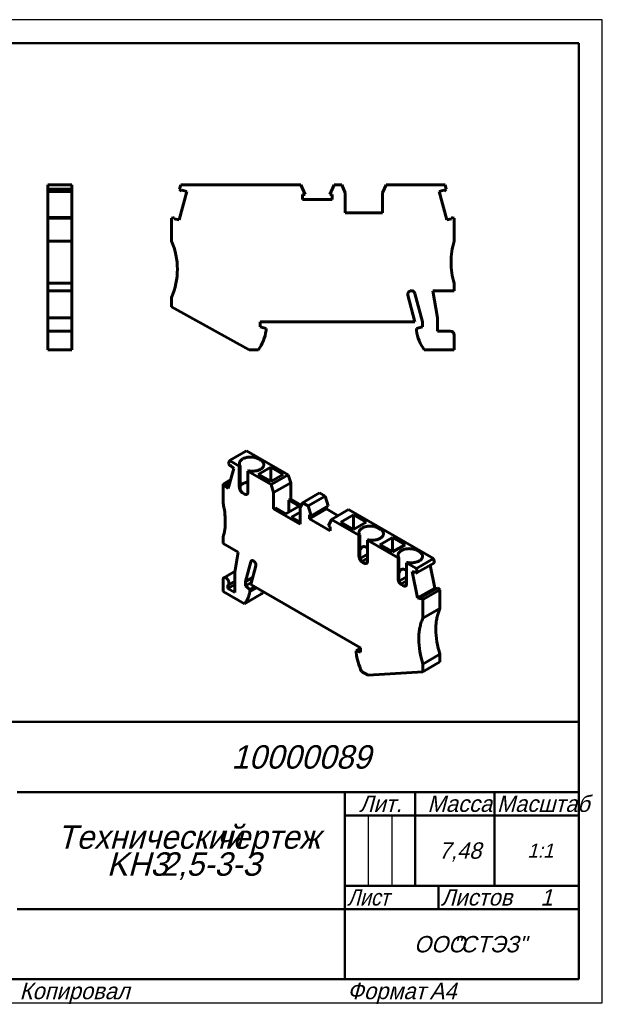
# Model space of a CAD drawing. Header units: millimetres. Extents: x 0 to 297, y 0 to 210.
# Tile 2 of 2: x 173 to 297, y 0 to 210. Entities that reach past the tile are written whole.
import ezdxf

# ---------------------------------------------------------------- set-up
doc = ezdxf.new("R2010")
doc.units = ezdxf.units.MM
doc.styles.add('TextStyle_2', font='T-FLEX Type A.TTF', dxfattribs={"oblique": 15, "height": 3.5})
doc.styles.add('TextStyle_4', font='T-FLEX Type A.TTF', dxfattribs={"width": 0.883061, "oblique": 15, "height": 3.5})
doc.styles.add('TextStyle_6', font='T-FLEX Type A.TTF', dxfattribs={"width": 0.98844, "oblique": 15, "height": 3.5})
doc.styles.add('TextStyle_7', font='T-FLEX Type A.TTF', dxfattribs={"oblique": 15, "height": 5})
doc.styles.add('TextStyle_8', font='T-FLEX Type A.TTF', dxfattribs={"oblique": 15, "height": 3})
doc.styles.add('TextStyle_9', font='T-FLEX Type A.TTF', dxfattribs={"oblique": 15, "height": 3.5})

# ---------------------------------------------------------------- blocks, each defined once
blk = doc.blocks.new('_FR1Страница_1')
at = {"color": 7, "linetype": 'Continuous', "lineweight": 25}
for p, q in [((297, 210), (0, 210)), ((297, 0), (297, 210)), ((247, 40), (247, 25)), ((252, 40), (252, 25)), ((242, 20), (292, 20)), ((262, 20), (262, 20)), ((0, 0), (297, 0))]:
    blk.add_line(p, q, dxfattribs=at)
at = {"color": 7, "linetype": 'Continuous', "lineweight": 50}
for p, q in [((20, 205), (292, 205)), ((292, 205), (292, 5)), ((107, 60), (292, 60)), ((172, 45), (292, 45)), ((242, 45), (242, 5)), ((257, 45), (257, 25)), ((274, 45), (274, 25)), ((242, 40), (292, 40)), ((242, 25), (292, 25)), ((262, 25), (262, 20)), ((172, 20), (292, 20)), ((292, 5), (20, 5))]:
    blk.add_line(p, q, dxfattribs=at)
at = {"color": 7, "oblique": 15}
for s, height, style, p in [('10000089', 5, 'TextStyle_7', (217.77, 50)), ('Лит.', 3.5, 'TextStyle_2', (245.03, 40.76)), ('Масса', 3.5, 'TextStyle_2', (259.65, 40.76)), ('Технический', 5, 'TextStyle_7', (180.55, 32.88)), ('чертеж', 5, 'TextStyle_7', (214.51, 32.88)), ('7,48', 3.5, 'TextStyle_2', (262.03, 30.75)), ('1:1', 3, 'TextStyle_8', (280.99, 31)), ('KH3', 5, 'TextStyle_7', (191.14, 27.12)), ('2,5-3-З', 5, 'TextStyle_7', (202.58, 27.12)), ('Листов', 3.5, 'TextStyle_2', (262.5, 20.75)), ('1', 3.5, 'TextStyle_9', (283.78, 20.75)), ('ООО', 3.5, 'TextStyle_2', (256.78, 10.75)), ('"СТЭЗ"', 3.5, 'TextStyle_2', (265.03, 10.75)), ('Копировал', 3.5, 'TextStyle_2', (172.5, 0.75)), ('Формат', 3.5, 'TextStyle_2', (242.5, 0.75)), ('A4', 3.5, 'TextStyle_2', (260.12, 0.75))]:
    blk.add_text(s, height=height, dxfattribs=dict(at, style=style)).set_placement(p)
for s, style, width, p in [('Масштаб', 'TextStyle_6', 0.98844, (274.5, 40.76)), ('Лист', 'TextStyle_4', 0.883061, (242.5, 20.75))]:
    blk.add_text(s, height=3.5, dxfattribs=dict(at, style=style, width=width)).set_placement(p)
blk = doc.blocks.new('Страница_1')
at = {"color": 7, "linetype": 'Continuous', "lineweight": 60}
for p, q in [((178.536, 174.729), (183.686, 174.729)), ((178.536, 174.729), (178.536, 173.767)), ((183.686, 174.729), (183.686, 173.767)), ((206.936, 174.729), (206.678, 173.767)), ((232.567, 174.729), (206.936, 174.729)), ((233.492, 172.624), (232.567, 174.729)), ((239.686, 174.729), (238.761, 172.624)), ((239.686, 174.729), (241.358, 174.729)), ((241.358, 174.729), (242.076, 173.029)), ((250.076, 173.029), (250.795, 174.729)), ((250.795, 174.729), (263.416, 174.729)), ((263.416, 174.729), (263.674, 173.767)), ((178.536, 173.334), (178.536, 173.767)), ((178.536, 173.767), (183.686, 173.767)), ((183.686, 173.334), (178.536, 173.334)), ((178.536, 173.332), (178.536, 173.32)), ((178.536, 167.752), (178.536, 173.32)), ((178.536, 173.32), (183.686, 173.32)), ((183.686, 173.334), (183.686, 173.767)), ((183.686, 173.332), (183.686, 173.32)), ((183.686, 167.752), (183.686, 173.32)), ((206.578, 167.21), (208.215, 173.32)), ((207.111, 173.334), (206.678, 173.767)), ((207.182, 173.597), (207.111, 173.334)), ((208.215, 173.32), (207.182, 173.597)), ((233.492, 172.624), (232.964, 172.624)), ((232.964, 172.624), (232.964, 171.554)), ((239.289, 172.624), (238.761, 172.624)), ((239.289, 171.554), (239.289, 172.624)), ((242.076, 168.729), (242.076, 173.029)), ((250.076, 173.029), (250.076, 168.729)), ((263.171, 173.597), (262.137, 173.32)), ((263.774, 167.21), (262.137, 173.32)), ((263.241, 173.334), (263.171, 173.597)), ((263.241, 173.334), (263.674, 173.767)), ((232.964, 171.554), (239.289, 171.554)), ((242.076, 168.729), (250.076, 168.729)), ((178.536, 167.75), (178.536, 167.579)), ((178.536, 167.75), (183.686, 167.75)), ((178.536, 162.679), (178.536, 167.579)), ((183.686, 167.579), (178.536, 167.579)), ((183.686, 167.75), (183.686, 167.579)), ((183.686, 162.679), (183.686, 167.579)), ((204.976, 167.579), (205.615, 167.75)), ((204.976, 167.579), (204.976, 162.679)), ((205.615, 167.75), (205.545, 167.487)), ((205.545, 167.487), (206.578, 167.21)), ((263.774, 167.21), (264.808, 167.487)), ((264.808, 167.487), (264.737, 167.75)), ((264.737, 167.75), (265.376, 167.579)), ((265.376, 162.679), (265.376, 167.579)), ((178.536, 158.179), (178.536, 162.679)), ((178.536, 162.679), (183.686, 162.679)), ((183.686, 158.179), (183.686, 162.679)), ((178.536, 153.679), (178.536, 158.179)), ((183.686, 153.679), (183.686, 158.179)), ((178.536, 153.679), (183.686, 153.679)), ((178.536, 152.079), (178.536, 153.679)), ((183.686, 152.079), (183.686, 153.679)), ((265.376, 152.079), (265.376, 153.679)), ((183.686, 152.079), (178.536, 152.079)), ((178.536, 146.341), (178.536, 152.079)), ((183.686, 146.341), (183.686, 152.079)), ((258.576, 145.479), (256.967, 151.486)), ((260.764, 152.079), (265.376, 152.079)), ((261.776, 146.341), (260.764, 152.079)), ((204.976, 150.679), (204.976, 148.679)), ((256.976, 145.479), (255.448, 151.183)), ((204.976, 148.679), (221.559, 139.479)), ((178.536, 143.479), (178.536, 146.341)), ((178.536, 146.341), (183.686, 146.341)), ((183.686, 143.481), (183.686, 146.341)), ((223.876, 145.479), (256.976, 145.479)), ((223.876, 144.379), (223.876, 145.479)), ((258.576, 145.479), (258.576, 144.379)), ((261.776, 143.479), (261.776, 146.341)), ((178.536, 142.579), (178.536, 143.479)), ((179.536, 143.479), (178.536, 143.479)), ((183.686, 143.479), (179.537, 143.479)), ((183.686, 143.479), (183.686, 142.579)), ((225.176, 144.031), (223.876, 144.379)), ((225.176, 143.579), (225.176, 144.031)), ((258.576, 144.379), (257.276, 144.031)), ((257.276, 144.031), (257.276, 143.579)), ((264.476, 143.479), (261.776, 143.479)), ((178.536, 139.479), (178.536, 142.579)), ((183.686, 139.479), (183.686, 142.579)), ((265.376, 139.479), (265.376, 142.579)), ((183.686, 139.479), (178.536, 139.479)), ((221.559, 139.479), (223.517, 139.479)), ((258.935, 139.479), (265.376, 139.479)), ((220.998, 117.928), (217.357, 115.825)), ((229.923, 112.775), (220.998, 117.928)), ((217.357, 115.825), (217.174, 115.145)), ((219.453, 114.615), (217.357, 115.825)), ((223.979, 115.921), (223.554, 116.166)), ((217.103, 109.833), (218.261, 114.153)), ((217.48, 114.615), (217.174, 115.145)), ((217.48, 114.615), (217.53, 114.801)), ((217.48, 114.615), (217.637, 114.705)), ((217.53, 114.801), (218.261, 114.153)), ((219.607, 114.704), (219.453, 114.615)), ((219.453, 110.124), (219.453, 114.615)), ((219.607, 110.213), (219.607, 114.704)), ((221.292, 113.554), (221.446, 113.643)), ((223.466, 112.87), (226.153, 114.421)), ((226.153, 114.421), (226.153, 111.318)), ((226.153, 114.421), (228.84, 112.87)), ((215.971, 110.788), (217.613, 111.736)), ((221.292, 113.554), (221.292, 109.063)), ((226.281, 110.673), (221.292, 113.554)), ((226.153, 111.318), (223.466, 112.87)), ((228.84, 112.87), (226.153, 111.318)), ((226.281, 110.673), (229.923, 112.775)), ((230.431, 111.094), (229.923, 112.775)), ((215.971, 106.787), (215.971, 110.788)), ((216.422, 110.667), (215.971, 110.788)), ((216.373, 110.481), (217.443, 111.098)), ((216.373, 110.481), (216.422, 110.667)), ((217.103, 109.833), (216.373, 110.481)), ((217.492, 111.284), (216.422, 110.667)), ((226.789, 108.991), (226.281, 110.673)), ((230.431, 111.094), (226.789, 108.991)), ((230.431, 111.094), (230.431, 107.583)), ((220.584, 108.655), (220.16, 108.9)), ((226.789, 105.481), (226.789, 108.991)), ((230.431, 107.583), (230.024, 107.348)), ((230.024, 107.348), (230.024, 104.776)), ((232.252, 106.062), (230.024, 107.348)), ((232.7, 106.273), (230.431, 107.583)), ((232.954, 106.82), (236.596, 108.923)), ((234.136, 106.138), (237.778, 108.24)), ((237.778, 108.24), (236.596, 108.923)), ((237.778, 108.24), (238.432, 106.144)), ((227.196, 105.715), (226.789, 105.481)), ((232.446, 102.215), (226.789, 105.481)), ((229.423, 104.429), (227.196, 105.715)), ((232.252, 106.062), (229.423, 104.429)), ((232.954, 106.82), (232.446, 105.725)), ((232.446, 102.215), (232.446, 105.725)), ((234.136, 106.138), (232.954, 106.82)), ((234.136, 106.138), (234.791, 104.041)), ((234.417, 103.383), (238.059, 105.486)), ((238.432, 106.144), (234.791, 104.041)), ((238.059, 105.486), (238.059, 105.928)), ((240.567, 104.038), (238.059, 105.486)), ((239.171, 103.231), (242.812, 105.334)), ((242.812, 105.334), (260.935, 94.87)), ((230.625, 103.735), (232.446, 104.786)), ((230.625, 103.735), (232.446, 102.684)), ((234.417, 104.257), (234.791, 104.041)), ((234.417, 103.383), (234.417, 104.257)), ((238.89, 100.801), (234.417, 103.383)), ((238.516, 101.89), (239.171, 103.231)), ((239.171, 103.231), (245.015, 99.857)), ((241.144, 102.664), (243.831, 104.215)), ((243.831, 101.112), (243.831, 104.215)), ((243.831, 104.215), (246.518, 102.664)), ((238.516, 101.89), (238.89, 101.675)), ((238.89, 101.675), (238.89, 100.801)), ((243.831, 101.112), (241.144, 102.664)), ((246.518, 102.664), (243.831, 101.112)), ((249.116, 101.408), (249.541, 101.163)), ((215.971, 98.132), (215.971, 99.438)), ((245.169, 99.946), (245.015, 99.857)), ((245.015, 99.857), (245.015, 95.366)), ((245.169, 99.946), (245.169, 95.455)), ((246.854, 98.795), (247.008, 98.885)), ((252.174, 99.398), (249.487, 97.846)), ((252.174, 99.398), (252.174, 96.295)), ((254.861, 97.846), (252.174, 99.398)), ((219.232, 96.249), (215.971, 98.132)), ((253.359, 95.04), (246.854, 98.795)), ((246.854, 94.305), (246.854, 98.795)), ((249.487, 97.846), (252.174, 96.295)), ((252.174, 96.295), (254.861, 97.846)), ((218.516, 91.977), (219.232, 96.249)), ((245.243, 94.889), (246.854, 95.819)), ((245.271, 94.792), (245.298, 94.77)), ((246.854, 94.967), (245.592, 94.239)), ((253.513, 95.129), (253.359, 95.04)), ((253.359, 95.04), (253.359, 90.549)), ((253.513, 95.129), (253.513, 90.638)), ((260.935, 94.87), (257.294, 92.768)), ((257.46, 96.591), (257.884, 96.346)), ((260.935, 94.87), (261.118, 93.979)), ((220.779, 89.967), (221.917, 94.215)), ((221.91, 89.314), (222.991, 93.347)), ((245.722, 94.141), (246.146, 93.896)), ((246.839, 94.154), (246.289, 93.836)), ((255.197, 93.978), (255.352, 94.067)), ((255.197, 89.487), (255.197, 93.978)), ((257.294, 92.768), (255.197, 93.978)), ((257.294, 92.768), (257.476, 91.876)), ((257.476, 91.876), (261.118, 93.979)), ((261.189, 88.585), (260.194, 93.446)), ((218.548, 92.168), (216.157, 90.787)), ((218.516, 87.599), (218.516, 91.977)), ((222.324, 90.859), (220.779, 89.967)), ((253.587, 90.072), (255.197, 91.001)), ((257.547, 86.482), (256.39, 92.139)), ((256.39, 92.139), (257.12, 91.943)), ((257.12, 91.943), (257.17, 91.7)), ((257.17, 91.7), (257.476, 91.876)), ((215.971, 87.844), (215.971, 90.375)), ((218.516, 89.314), (217.031, 88.457)), ((217.031, 89.215), (217.031, 88.457)), ((217.031, 88.457), (218.516, 87.599)), ((217.057, 89.228), (218.516, 90.071)), ((220.779, 89.967), (220.779, 89.069)), ((220.779, 89.069), (222.04, 89.797)), ((220.779, 89.069), (221.698, 88.254)), ((221.698, 88.254), (222.722, 88.845)), ((223.042, 88.661), (221.698, 87.885)), ((245.316, 75.801), (221.91, 89.314)), ((253.615, 89.975), (253.642, 89.952)), ((255.197, 90.149), (253.936, 89.421)), ((254.066, 89.324), (254.49, 89.079)), ((255.183, 89.336), (254.633, 89.019)), ((261.189, 88.585), (257.547, 86.482)), ((258.228, 86.53), (261.87, 88.633)), ((261.597, 88.475), (261.189, 88.585)), ((262.321, 88.232), (261.87, 88.633)), ((220.525, 85.215), (215.971, 87.844)), ((220.525, 85.215), (224.167, 87.317)), ((221.698, 88.254), (221.698, 87.885)), ((258.278, 86.287), (257.547, 86.482)), ((258.68, 86.129), (258.228, 86.53)), ((258.228, 86.53), (258.278, 86.287)), ((258.68, 86.129), (262.321, 88.232)), ((262.321, 88.232), (262.321, 84.231)), ((258.68, 86.129), (258.68, 82.129)), ((262.321, 84.231), (258.68, 82.129)), ((245.316, 74.903), (245.316, 75.801)), ((244.396, 75.149), (245.316, 75.68)), ((244.396, 74.78), (244.396, 75.149)), ((244.396, 75.149), (245.316, 74.903)), ((262.321, 74.433), (258.68, 72.331)), ((262.321, 74.433), (262.321, 72.8)), ((262.321, 72.8), (258.68, 70.698)), ((258.68, 72.331), (258.68, 70.698)), ((246.954, 69.956), (245.569, 70.755)), ((258.68, 70.698), (246.954, 69.956))]:
    blk.add_line(p, q, dxfattribs=at)
at = {"color": 7, "lineweight": 60, "flags": 128}
for points in [[(219.607, 114.704), (219.563, 114.779), (219.527, 114.855), (219.498, 114.932), (219.477, 115.011), (219.463, 115.089), (219.457, 115.168), (219.46, 115.247), (219.469, 115.326), (219.487, 115.404), (219.512, 115.482), (219.545, 115.559), (219.586, 115.634), (219.634, 115.708), (219.689, 115.781), (219.751, 115.851), (219.82, 115.919), (219.896, 115.985), (219.978, 116.048), (220.066, 116.109), (220.16, 116.166)], [(220.16, 116.166), (220.258, 116.22), (220.361, 116.27), (220.468, 116.317), (220.58, 116.36), (220.696, 116.399), (220.816, 116.435), (220.939, 116.467), (221.065, 116.495), (221.193, 116.518), (221.323, 116.538), (221.455, 116.553), (221.589, 116.564), (221.723, 116.57), (221.857, 116.572), (221.992, 116.57), (222.126, 116.564), (222.259, 116.553), (222.391, 116.538), (222.522, 116.518), (222.65, 116.495), (222.776, 116.467), (222.899, 116.435), (223.018, 116.399), (223.134, 116.36), (223.246, 116.317), (223.354, 116.27), (223.457, 116.22), (223.554, 116.166)], [(223.979, 113.962), (224.071, 114.018), (224.158, 114.078), (224.239, 114.14), (224.314, 114.204), (224.382, 114.271), (224.444, 114.34), (224.499, 114.411), (224.547, 114.484), (224.588, 114.558), (224.621, 114.633), (224.648, 114.71), (224.666, 114.787), (224.678, 114.864), (224.682, 114.942), (224.678, 115.019), (224.666, 115.097), (224.648, 115.174), (224.621, 115.25), (224.588, 115.325), (224.547, 115.399), (224.499, 115.472), (224.444, 115.543), (224.382, 115.612), (224.314, 115.679), (224.239, 115.744), (224.158, 115.806), (224.071, 115.865), (223.979, 115.921)], [(221.446, 113.643), (221.576, 113.617), (221.708, 113.596), (221.841, 113.58), (221.977, 113.567), (222.113, 113.559), (222.25, 113.556), (222.386, 113.557), (222.523, 113.563), (222.659, 113.573), (222.793, 113.588), (222.926, 113.607), (223.057, 113.63), (223.185, 113.658), (223.311, 113.69), (223.432, 113.726), (223.551, 113.766), (223.665, 113.809), (223.774, 113.857), (223.879, 113.908), (223.979, 113.962)], [(219.453, 110.124), (219.455, 110.059), (219.462, 109.992), (219.473, 109.922), (219.488, 109.852), (219.507, 109.781), (219.53, 109.709), (219.557, 109.638), (219.588, 109.566), (219.623, 109.496), (219.66, 109.427), (219.701, 109.36), (219.745, 109.295), (219.791, 109.233), (219.839, 109.174), (219.89, 109.118), (219.942, 109.066), (219.995, 109.017), (220.05, 108.974), (220.105, 108.934), (220.16, 108.9)], [(219.607, 110.36), (219.64, 110.41), (219.695, 110.481), (219.757, 110.55), (219.825, 110.617), (219.9, 110.681), (219.981, 110.743), (220.068, 110.803), (220.16, 110.859)], [(219.607, 110.213), (219.608, 110.158), (219.611, 110.1), (219.615, 110.041), (219.621, 109.98), (219.629, 109.917), (219.638, 109.854), (219.652, 109.777), (219.668, 109.699), (219.688, 109.622), (219.71, 109.546), (219.735, 109.471), (219.764, 109.398), (219.795, 109.327), (219.83, 109.259), (219.868, 109.194), (219.91, 109.133), (219.947, 109.085), (219.986, 109.04), (220.027, 108.999), (220.069, 108.962), (220.114, 108.929), (220.16, 108.9)], [(220.16, 110.859), (220.258, 110.913), (220.361, 110.963), (220.468, 111.009), (220.58, 111.053), (220.696, 111.092), (220.816, 111.128), (220.939, 111.16), (221.065, 111.187), (221.193, 111.211), (221.292, 111.226)], [(220.584, 108.655), (220.636, 108.627), (220.687, 108.604), (220.737, 108.586), (220.787, 108.572), (220.835, 108.563), (220.882, 108.559), (220.928, 108.559), (220.972, 108.564), (221.013, 108.574), (221.053, 108.589), (221.09, 108.608), (221.125, 108.632), (221.156, 108.661), (221.185, 108.693), (221.21, 108.73), (221.232, 108.77), (221.251, 108.814), (221.267, 108.862), (221.278, 108.913), (221.286, 108.966)], [(245.169, 99.946), (245.125, 100.021), (245.089, 100.097), (245.06, 100.174), (245.039, 100.252), (245.025, 100.331), (245.019, 100.41), (245.021, 100.489), (245.031, 100.568), (245.049, 100.646), (245.074, 100.724), (245.107, 100.801), (245.148, 100.876), (245.196, 100.95), (245.251, 101.023), (245.313, 101.093), (245.382, 101.161), (245.458, 101.227), (245.54, 101.29), (245.628, 101.351), (245.722, 101.408)], [(245.722, 101.408), (245.82, 101.462), (245.923, 101.512), (246.03, 101.559), (246.142, 101.602), (246.258, 101.641), (246.378, 101.677), (246.501, 101.709), (246.627, 101.736), (246.755, 101.76), (246.885, 101.779), (247.017, 101.795), (247.15, 101.805), (247.285, 101.812), (247.419, 101.814), (247.554, 101.812), (247.688, 101.805), (247.821, 101.795), (247.953, 101.779), (248.084, 101.76), (248.212, 101.736), (248.338, 101.709), (248.461, 101.677), (248.58, 101.641), (248.696, 101.602), (248.808, 101.559), (248.916, 101.512), (249.018, 101.462), (249.116, 101.408)], [(249.541, 99.204), (249.633, 99.26), (249.72, 99.32), (249.801, 99.382), (249.876, 99.446), (249.944, 99.513), (250.006, 99.582), (250.061, 99.653), (250.109, 99.726), (250.15, 99.8), (250.183, 99.875), (250.21, 99.951), (250.228, 100.028), (250.24, 100.106), (250.243, 100.183), (250.24, 100.261), (250.228, 100.339), (250.21, 100.416), (250.183, 100.492), (250.15, 100.567), (250.109, 100.641), (250.061, 100.714), (250.006, 100.785), (249.944, 100.854), (249.876, 100.921), (249.801, 100.985), (249.72, 101.047), (249.633, 101.107), (249.541, 101.163)], [(247.008, 98.885), (247.137, 98.859), (247.269, 98.838), (247.403, 98.821), (247.538, 98.809), (247.675, 98.801), (247.812, 98.798), (247.948, 98.799), (248.085, 98.805), (248.221, 98.815), (248.355, 98.83), (248.488, 98.849), (248.619, 98.872), (248.747, 98.9), (248.872, 98.932), (248.994, 98.968), (249.113, 99.007), (249.227, 99.051), (249.336, 99.099), (249.441, 99.149), (249.541, 99.204)], [(245.722, 97.348), (245.668, 97.314), (245.616, 97.274), (245.566, 97.228), (245.517, 97.177), (245.47, 97.121), (245.424, 97.058), (245.381, 96.991), (245.34, 96.917), (245.302, 96.838), (245.265, 96.754), (245.231, 96.665), (245.199, 96.571), (245.169, 96.468)], [(246.854, 97.1), (246.827, 97.121), (246.746, 97.182), (246.665, 97.236), (246.586, 97.284), (246.507, 97.325), (246.433, 97.359), (246.361, 97.387), (246.29, 97.409), (246.22, 97.425), (246.151, 97.435), (246.085, 97.44), (246.02, 97.438), (245.956, 97.431), (245.895, 97.419), (245.835, 97.4), (245.778, 97.377), (245.722, 97.348)], [(254.066, 96.591), (254.164, 96.644), (254.267, 96.694), (254.374, 96.741), (254.486, 96.784), (254.602, 96.824), (254.722, 96.86), (254.845, 96.891), (254.97, 96.919), (255.099, 96.943), (255.229, 96.962), (255.361, 96.977), (255.494, 96.988), (255.628, 96.995), (255.763, 96.997), (255.898, 96.995), (256.032, 96.988), (256.165, 96.977), (256.297, 96.962), (256.427, 96.943), (256.556, 96.919), (256.681, 96.891), (256.804, 96.86), (256.924, 96.824), (257.04, 96.784), (257.152, 96.741), (257.259, 96.694), (257.362, 96.644), (257.46, 96.591)], [(245.722, 94.141), (245.671, 94.173), (245.62, 94.209), (245.57, 94.249), (245.52, 94.292), (245.472, 94.339), (245.424, 94.389), (245.379, 94.442), (245.335, 94.498), (245.293, 94.557), (245.254, 94.617), (245.216, 94.679), (245.182, 94.743), (245.15, 94.807), (245.122, 94.873), (245.096, 94.939), (245.074, 95.005), (245.055, 95.071), (245.04, 95.136), (245.028, 95.201), (245.02, 95.264)], [(245.172, 95.351), (245.177, 95.285), (245.183, 95.218), (245.192, 95.148), (245.203, 95.078), (245.216, 95.007), (245.232, 94.935), (245.25, 94.864), (245.27, 94.794), (245.293, 94.725), (245.319, 94.657), (245.347, 94.591), (245.378, 94.527), (245.412, 94.465), (245.449, 94.407), (245.488, 94.352), (245.53, 94.301), (245.575, 94.254), (245.622, 94.212), (245.671, 94.174), (245.722, 94.141)], [(245.298, 94.77), (245.361, 94.642), (245.425, 94.515), (245.491, 94.389), (245.548, 94.283)], [(253.513, 95.129), (253.469, 95.204), (253.433, 95.28), (253.404, 95.357), (253.383, 95.435), (253.369, 95.514), (253.363, 95.593), (253.365, 95.672), (253.375, 95.751), (253.393, 95.829), (253.418, 95.907), (253.451, 95.983), (253.492, 96.059), (253.54, 96.133), (253.595, 96.205), (253.657, 96.276), (253.726, 96.344), (253.802, 96.41), (253.884, 96.473), (253.972, 96.533), (254.066, 96.591)], [(257.884, 94.386), (257.977, 94.443), (258.064, 94.502), (258.145, 94.564), (258.219, 94.629), (258.288, 94.696), (258.35, 94.765), (258.405, 94.836), (258.453, 94.909), (258.494, 94.983), (258.527, 95.058), (258.553, 95.134), (258.572, 95.211), (258.584, 95.288), (258.587, 95.366), (258.584, 95.444), (258.572, 95.521), (258.553, 95.598), (258.527, 95.674), (258.494, 95.75), (258.453, 95.824), (258.405, 95.896), (258.35, 95.967), (258.288, 96.036), (258.219, 96.103), (258.145, 96.168), (258.064, 96.23), (257.977, 96.289), (257.884, 96.346)], [(222.626, 94.262), (222.589, 94.294), (222.552, 94.324), (222.515, 94.351), (222.477, 94.375), (222.44, 94.397), (222.402, 94.415), (222.365, 94.43), (222.328, 94.443), (222.292, 94.452), (222.256, 94.458), (222.221, 94.46), (222.188, 94.46), (222.156, 94.456), (222.125, 94.449), (222.095, 94.439), (222.067, 94.425), (222.041, 94.409), (222.017, 94.389), (221.995, 94.367), (221.975, 94.342), (221.957, 94.314), (221.941, 94.283), (221.928, 94.25), (221.917, 94.215)], [(223.008, 93.485), (223.006, 93.534), (223.001, 93.584), (222.992, 93.636), (222.98, 93.689), (222.965, 93.742), (222.947, 93.796), (222.925, 93.849), (222.901, 93.902), (222.874, 93.954), (222.844, 94.004), (222.812, 94.053), (222.778, 94.1), (222.742, 94.145), (222.705, 94.187), (222.666, 94.226), (222.626, 94.262)], [(246.854, 94.305), (246.851, 94.242), (246.845, 94.182), (246.834, 94.125), (246.819, 94.072), (246.8, 94.023), (246.776, 93.979), (246.749, 93.938), (246.718, 93.903), (246.684, 93.872), (246.646, 93.847), (246.606, 93.827), (246.562, 93.812), (246.516, 93.803), (246.467, 93.8), (246.417, 93.802), (246.365, 93.81), (246.311, 93.824), (246.257, 93.843), (246.202, 93.867), (246.146, 93.896)], [(246.678, 93.868), (246.67, 93.864), (246.615, 93.843), (246.558, 93.827), (246.5, 93.818), (246.441, 93.815), (246.391, 93.817), (246.341, 93.824), (246.292, 93.835), (246.242, 93.851), (246.194, 93.872), (246.146, 93.896)], [(255.197, 92.283), (255.171, 92.304), (255.09, 92.364), (255.009, 92.418), (254.929, 92.466), (254.851, 92.508), (254.777, 92.542), (254.705, 92.569), (254.633, 92.591), (254.564, 92.607), (254.495, 92.618), (254.428, 92.622), (254.363, 92.621), (254.3, 92.614), (254.239, 92.601), (254.179, 92.583), (254.122, 92.559), (254.066, 92.531)], [(255.352, 94.067), (255.481, 94.042), (255.613, 94.021), (255.747, 94.004), (255.882, 93.992), (256.019, 93.984), (256.155, 93.981), (256.292, 93.982), (256.429, 93.988), (256.565, 93.998), (256.699, 94.012), (256.832, 94.031), (256.963, 94.055), (257.091, 94.082), (257.216, 94.114), (257.338, 94.15), (257.456, 94.19), (257.571, 94.234), (257.68, 94.281), (257.785, 94.332), (257.884, 94.386)], [(217.243, 89.64), (217.241, 89.699), (217.236, 89.76), (217.226, 89.822), (217.212, 89.886), (217.195, 89.95), (217.174, 90.014), (217.15, 90.079), (217.122, 90.143), (217.091, 90.206), (217.057, 90.268), (217.02, 90.328), (216.981, 90.386), (216.94, 90.442), (216.896, 90.496), (216.851, 90.546), (216.804, 90.593), (216.756, 90.637), (216.707, 90.676), (216.657, 90.712), (216.607, 90.743), (216.557, 90.769), (216.507, 90.791), (216.458, 90.808), (216.41, 90.82), (216.363, 90.827), (216.318, 90.829), (216.275, 90.826), (216.233, 90.818), (216.194, 90.805), (216.157, 90.787), (216.123, 90.765), (216.092, 90.737), (216.064, 90.705), (216.04, 90.669), (216.019, 90.629), (216.002, 90.584), (215.988, 90.537), (215.978, 90.486), (215.973, 90.432), (215.971, 90.375)], [(254.066, 92.531), (254.012, 92.496), (253.96, 92.457), (253.909, 92.411), (253.86, 92.36), (253.813, 92.303), (253.768, 92.241), (253.725, 92.173), (253.684, 92.1), (253.646, 92.021), (253.609, 91.937), (253.575, 91.848), (253.543, 91.753), (253.513, 91.65)], [(253.516, 90.534), (253.521, 90.468), (253.527, 90.4), (253.536, 90.331), (253.547, 90.26), (253.56, 90.189), (253.576, 90.118), (253.594, 90.047), (253.614, 89.977), (253.637, 89.907), (253.663, 89.839), (253.691, 89.773), (253.722, 89.709), (253.756, 89.648), (253.793, 89.59), (253.832, 89.535), (253.874, 89.484), (253.919, 89.437), (253.966, 89.394), (254.015, 89.357), (254.066, 89.324)], [(217.031, 89.215), (217.063, 89.232), (217.093, 89.253), (217.121, 89.278), (217.146, 89.306), (217.168, 89.338), (217.188, 89.372), (217.205, 89.411), (217.219, 89.451), (217.229, 89.495), (217.237, 89.541), (217.242, 89.59), (217.243, 89.64)], [(254.066, 89.324), (254.015, 89.356), (253.964, 89.392), (253.914, 89.431), (253.864, 89.475), (253.815, 89.522), (253.768, 89.572), (253.723, 89.625), (253.679, 89.681), (253.637, 89.739), (253.597, 89.8), (253.56, 89.862), (253.526, 89.925), (253.494, 89.99), (253.466, 90.056), (253.44, 90.122), (253.418, 90.188), (253.399, 90.254), (253.384, 90.319), (253.372, 90.383), (253.364, 90.446)], [(253.642, 89.952), (253.705, 89.825), (253.769, 89.698), (253.835, 89.571), (253.891, 89.466)], [(255.197, 89.487), (255.195, 89.425), (255.189, 89.365), (255.178, 89.308), (255.163, 89.255), (255.144, 89.206), (255.12, 89.161), (255.093, 89.121), (255.062, 89.085), (255.028, 89.055), (254.99, 89.03), (254.949, 89.01), (254.906, 88.995), (254.86, 88.986), (254.811, 88.983), (254.761, 88.985), (254.709, 88.993), (254.655, 89.006), (254.601, 89.025), (254.546, 89.05), (254.49, 89.079)], [(255.021, 89.051), (255.014, 89.047), (254.959, 89.025), (254.902, 89.01), (254.844, 89.001), (254.785, 88.998), (254.735, 89), (254.685, 89.007), (254.635, 89.018), (254.586, 89.034), (254.538, 89.054), (254.49, 89.079)], [(220.525, 85.215), (220.626, 85.324), (220.723, 85.439), (220.816, 85.559), (220.905, 85.684), (220.989, 85.814), (221.069, 85.946), (221.144, 86.083), (221.216, 86.225), (221.283, 86.371), (221.347, 86.524), (221.407, 86.682), (221.462, 86.844), (221.513, 87.01), (221.559, 87.18), (221.601, 87.351), (221.638, 87.525), (221.67, 87.703), (221.698, 87.885)], [(224.167, 87.317), (224.267, 87.427), (224.364, 87.542), (224.457, 87.661), (224.546, 87.786), (224.549, 87.791)], [(262.321, 84.231), (262.226, 84.026), (262.136, 83.816), (262.052, 83.6), (261.972, 83.379), (261.898, 83.153), (261.831, 82.926), (261.768, 82.694), (261.711, 82.457), (261.66, 82.217), (261.613, 81.967), (261.571, 81.713), (261.535, 81.454), (261.504, 81.192), (261.479, 80.926), (261.46, 80.66), (261.447, 80.391), (261.439, 80.119), (261.436, 79.843)], [(258.68, 82.129), (258.585, 81.924), (258.495, 81.713), (258.41, 81.497), (258.331, 81.276), (258.257, 81.05), (258.189, 80.823), (258.127, 80.591), (258.07, 80.355), (258.018, 80.114), (257.971, 79.864), (257.929, 79.61), (257.893, 79.352), (257.863, 79.09), (257.838, 78.823), (257.819, 78.558), (257.805, 78.289), (257.797, 78.017), (257.794, 77.741)]]:
    blk.add_lwpolyline(points, dxfattribs=at)
at = {"color": 7, "linetype": 'Continuous', "lineweight": 60}
for centre, radius, start, end in [((191.228, 156.679), 15, 0, 23.57818), ((279.685, 158.179), 15, 162.5424, 180), ((279.685, 158.179), 15, 180, 197.4576), ((191.228, 156.679), 15, 336.42182, 0), ((256.124, 151.364), 0.7, 103.20048, 180), ((256.194, 151.279), 0.8, 15, 106.68328), ((256.124, 151.364), 0.7, 179.99999, 195), ((215.782, 144.995), 9.5, 324.50968, 351.4318), ((266.67, 144.995), 9.5, 188.5682, 215.49032), ((264.476, 142.579), 0.9, 360, 90), ((220.877, 109.14), 0.567, 238.90989, 294.78451), ((220.434, 109.061), 0.858, 353.64374, 0.10127), ((199.054, 102.69), 17.406, 0.46413, 13.61508), ((205.365, 102.697), 11.095, 342.91987, 0.6891), ((246.045, 95.368), 1.03, 180.08434, 185.8001), ((247.129, 95.457), 1.959, 180.05882, 183.10009), ((222.472, 93.48), 0.536, 345.58165, 0.50146), ((254.389, 90.55), 1.03, 180.08434, 185.8001), ((255.472, 90.64), 1.959, 180.05882, 183.10009), ((279.956, 80.097), 18.522, 180.78466, 197.80572), ((276.315, 77.995), 18.522, 180.78466, 197.80572), ((258.192, 76.617), 13.917, 187.58588, 204.91149)]:
    blk.add_arc(centre, radius, start, end, dxfattribs=at)
blk.add_blockref('_FR1Страница_1', (0, 0))

msp = doc.modelspace()

# ---------------------------------------------------------------- block references
msp.add_blockref('Страница_1', (0, 0))

doc.saveas('drawing.dxf')
